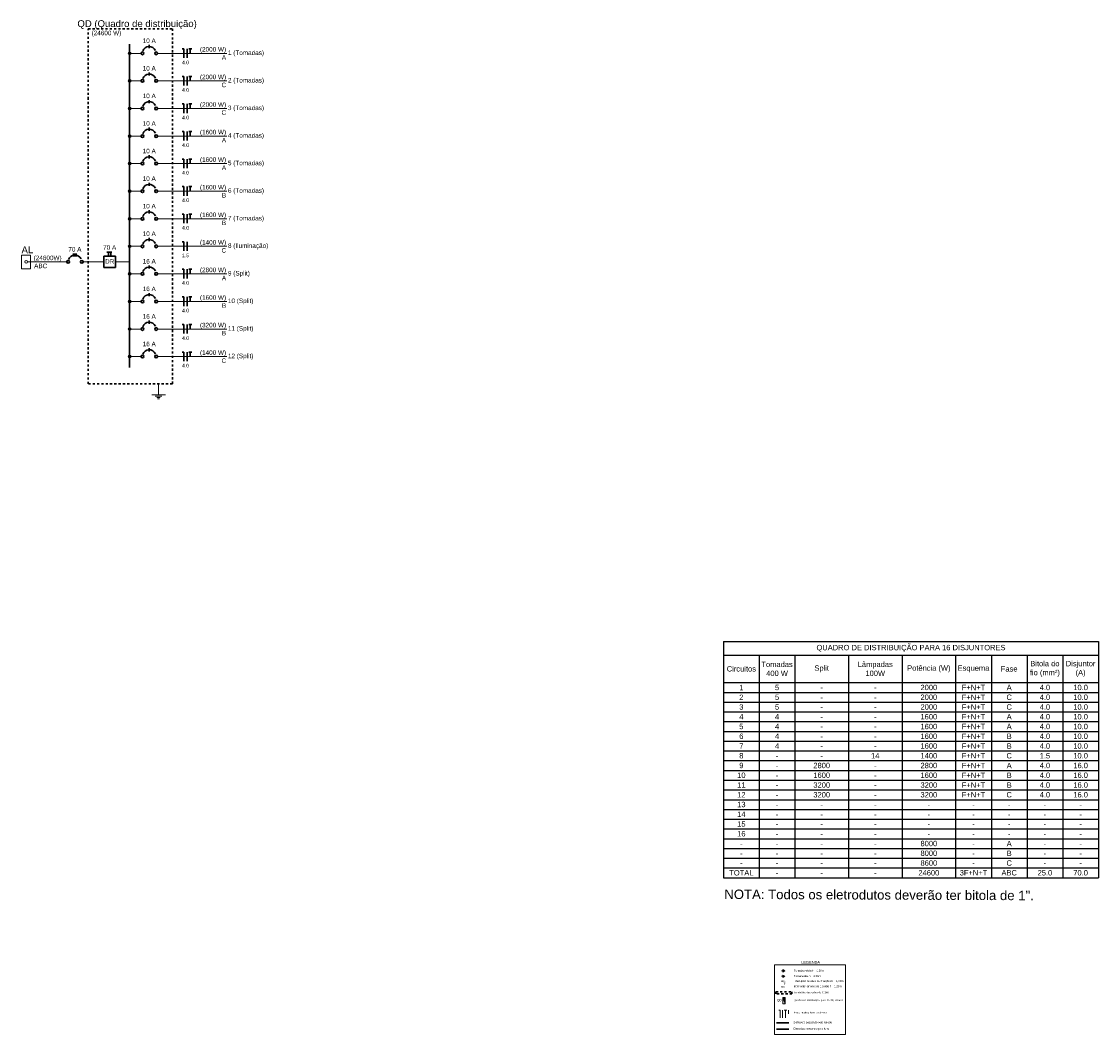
# Model space of a CAD drawing. Header units: metres. Extents: x -69 to 570, y -81 to 66.
# Tile 1 of 33: x -69 to -19, y -21 to 26. Entities that reach past the tile are written whole.
import ezdxf

# ---------------------------------------------------------------- set-up
doc = ezdxf.new("R2010")
doc.units = ezdxf.units.M
doc.linetypes.add('_Traço Ponto', pattern=[0.015, 0.01, -0.0025, 0, -0.0025])
doc.linetypes.add('DOT2', pattern=[3.175, 0, -3.175])
for name, color, linetype, lineweight in [('A-ANNO-NOTE', 3, 'Continuous', 9), ('A-DETL', 90, 'Continuous', 25), ('DI-Barramento', 6, 'Continuous', 30), ('DI-Disjuntor', 1, 'Continuous', 30), ('DI-Fios', 3, 'Continuous', 30), ('DI-Linhas do diagrama', 8, 'Continuous', 20), ('DI-Pontilhado', 7, 'Continuous', 30), ('DI-Textos do diagrama', 7, 'Continuous', 20), ('DI-Título do diagrama', 3, 'Continuous', 30), ('EL-Condutos', 1, 'Continuous', 30), ('EL-Fios', 251, 'Continuous', 20), ('EL-Textos fios', 7, 'Continuous', 20), ('EL-Textos pontos', 5, 'Continuous', 20), ('P-SIMBOL', 5, 'Continuous', 20)]:
    doc.layers.add(name, color=color, linetype=linetype, lineweight=lineweight)
doc.styles.add('Arial', font='arial.ttf', dxfattribs={"height": 0.049177})
doc.styles.add('Arial_1', font='arial.ttf', dxfattribs={"height": 0.061471})
doc.styles.add('Arial_7', font='arial.ttf', dxfattribs={"height": 0.003934})
doc.styles.add('Arial_8', font='arial.ttf', dxfattribs={"height": 0.25})

# ---------------------------------------------------------------- blocks, each defined once
blk = doc.blocks.new('*T321')
at = {"color": 1, "linetype": 'ByBlock', "lineweight": -2, "transparency": 16777216}
for p, q in [((0, 0), (17.431, 0)), ((0, 0), (0, -10.971)), ((17.431, 0), (17.431, -10.971)), ((0, -0.628), (17.431, -0.628)), ((1.66, -0.628), (1.66, -10.971)), ((3.32, -0.628), (3.32, -10.971)), ((5.81, -0.628), (5.81, -10.971)), ((8.3, -0.628), (8.3, -10.971)), ((10.791, -0.628), (10.791, -10.971)), ((12.451, -0.628), (12.451, -10.971)), ((14.111, -0.628), (14.111, -10.971)), ((15.771, -0.628), (15.771, -10.971)), ((0, -1.905), (17.431, -1.905)), ((0, -2.358), (17.431, -2.358)), ((0, -2.811), (17.431, -2.811)), ((0, -3.265), (17.431, -3.265)), ((0, -3.718), (17.431, -3.718)), ((0, -4.171), (17.431, -4.171)), ((0, -4.625), (17.431, -4.625)), ((0, -5.078), (17.431, -5.078)), ((0, -5.531), (17.431, -5.531)), ((0, -5.985), (17.431, -5.985)), ((0, -6.438), (17.431, -6.438)), ((0, -6.891), (17.431, -6.891)), ((0, -7.345), (17.431, -7.345)), ((0, -7.798), (17.431, -7.798)), ((0, -8.251), (17.431, -8.251)), ((0, -8.705), (17.431, -8.705)), ((0, -9.158), (17.431, -9.158)), ((0, -9.611), (17.431, -9.611)), ((0, -10.065), (17.431, -10.065)), ((0, -10.518), (17.431, -10.518)), ((0, -10.971), (17.431, -10.971))]:
    blk.add_line(p, q, dxfattribs=at)
at = {"color": 0, "lineweight": 9, "transparency": 16777216, "char_height": 0.25, "attachment_point": 5, "style": 'Arial_8'}
for s, insert, width in [('QUADRO DE DISTRIBUIÇÃO PARA 16 DISJUNTORES', (8.716, -0.314), 17.31105), ('Tomadas 400 W', (2.49, -1.266), 1.5401), ('Lâmpadas 100W', (7.055, -1.266), 2.37015), ('Bitola do fio (mm²)', (14.941, -1.266), 1.5401), ('Disjuntor (A)', (16.601, -1.266), 1.5401), ('Circuitos', (0.83, -1.266), 1.5401), ('Split', (4.565, -1.266), 2.37015), ('Potência (W)', (9.546, -1.266), 2.37015), ('Esquema', (11.621, -1.266), 1.5401), ('Fase', (13.281, -1.266), 1.5401), ('1', (0.83, -2.131), 1.5401), ('5', (2.49, -2.131), 1.5401), ('2000', (9.546, -2.131), 2.37015), ('F+N+T', (11.621, -2.131), 1.5401), ('A', (13.281, -2.131), 1.5401), ('4.0', (14.941, -2.131), 1.5401), ('10.0', (16.601, -2.131), 1.5401), ('2', (0.83, -2.585), 1.5401), ('5', (2.49, -2.585), 1.5401), ('-', (4.565, -2.131), 2.37015), ('-', (7.055, -2.131), 2.37015), ('2000', (9.546, -2.585), 2.37015), ('F+N+T', (11.621, -2.585), 1.5401), ('C', (13.281, -2.585), 1.5401), ('4.0', (14.941, -2.585), 1.5401), ('10.0', (16.601, -2.585), 1.5401), ('3', (0.83, -3.038), 1.5401), ('5', (2.49, -3.038), 1.5401), ('-', (4.565, -2.585), 2.37015), ('-', (7.055, -2.585), 2.37015), ('2000', (9.546, -3.038), 2.37015), ('F+N+T', (11.621, -3.038), 1.5401), ('C', (13.281, -3.038), 1.5401), ('4.0', (14.941, -3.038), 1.5401), ('10.0', (16.601, -3.038), 1.5401), ('4', (0.83, -3.491), 1.5401), ('4', (2.49, -3.491), 1.5401), ('-', (4.565, -3.038), 2.37015), ('-', (4.565, -3.491), 2.37015), ('-', (7.055, -3.038), 2.37015), ('-', (7.055, -3.491), 2.37015), ('1600', (9.546, -3.491), 2.37015), ('F+N+T', (11.621, -3.491), 1.5401), ('A', (13.281, -3.491), 1.5401), ('4.0', (14.941, -3.491), 1.5401), ('10.0', (16.601, -3.491), 1.5401), ('5', (0.83, -3.945), 1.5401), ('4', (2.49, -3.945), 1.5401), ('-', (4.565, -3.945), 2.37015), ('-', (7.055, -3.945), 2.37015), ('1600', (9.546, -3.945), 2.37015), ('F+N+T', (11.621, -3.945), 1.5401), ('A', (13.281, -3.945), 1.5401), ('4.0', (14.941, -3.945), 1.5401), ('10.0', (16.601, -3.945), 1.5401), ('6', (0.83, -4.398), 1.5401), ('4', (2.49, -4.398), 1.5401), ('-', (4.565, -4.398), 2.37015), ('-', (7.055, -4.398), 2.37015), ('1600', (9.546, -4.398), 2.37015), ('F+N+T', (11.621, -4.398), 1.5401), ('B', (13.281, -4.398), 1.5401), ('4.0', (14.941, -4.398), 1.5401), ('10.0', (16.601, -4.398), 1.5401), ('7', (0.83, -4.851), 1.5401), ('4', (2.49, -4.851), 1.5401), ('-', (4.565, -4.851), 2.37015), ('-', (7.055, -4.851), 2.37015), ('1600', (9.546, -4.851), 2.37015), ('F+N+T', (11.621, -4.851), 1.5401), ('B', (13.281, -4.851), 1.5401), ('4.0', (14.941, -4.851), 1.5401), ('10.0', (16.601, -4.851), 1.5401), ('8', (0.83, -5.305), 1.5401), ('-', (2.49, -5.305), 1.5401), ('-', (4.565, -5.305), 2.37015), ('14', (7.055, -5.305), 2.37015), ('1400', (9.546, -5.305), 2.37015), ('F+N+T', (11.621, -5.305), 1.5401), ('C', (13.281, -5.305), 1.5401), ('1.5', (14.941, -5.305), 1.5401), ('10.0', (16.601, -5.305), 1.5401), ('9', (0.83, -5.758), 1.5401), ('-', (2.49, -5.758), 1.5401), ('2800', (4.565, -5.758), 2.37015), ('-', (7.055, -5.758), 2.37015), ('2800', (9.546, -5.758), 2.37015), ('F+N+T', (11.621, -5.758), 1.5401), ('A', (13.281, -5.758), 1.5401), ('4.0', (14.941, -5.758), 1.5401), ('16.0', (16.601, -5.758), 1.5401), ('10', (0.83, -6.211), 1.5401), ('11', (0.83, -6.665), 1.5401), ('-', (2.49, -6.211), 1.5401), ('3200', (4.565, -6.665), 2.37015), ('1600', (4.565, -6.211), 2.37015), ('-', (7.055, -6.211), 2.37015), ('3200', (9.546, -6.665), 2.37015), ('1600', (9.546, -6.211), 2.37015), ('F+N+T', (11.621, -6.211), 1.5401), ('F+N+T', (11.621, -6.665), 1.5401), ('B', (13.281, -6.211), 1.5401), ('B', (13.281, -6.665), 1.5401), ('4.0', (14.941, -6.211), 1.5401), ('4.0', (14.941, -6.665), 1.5401), ('16.0', (16.601, -6.211), 1.5401), ('16.0', (16.601, -6.665), 1.5401), ('12', (0.83, -7.118), 1.5401), ('-', (2.49, -6.665), 1.5401), ('3200', (4.565, -7.118), 2.37015), ('-', (7.055, -6.665), 2.37015), ('3200', (9.546, -7.118), 2.37015), ('F+N+T', (11.621, -7.118), 1.5401), ('C', (13.281, -7.118), 1.5401), ('4.0', (14.941, -7.118), 1.5401), ('16.0', (16.601, -7.118), 1.5401), ('13', (0.83, -7.571), 1.5401), ('-', (2.49, -7.118), 1.5401), ('-', (7.055, -7.118), 2.37015), ('14', (0.83, -8.025), 1.5401), ('-', (2.49, -7.571), 1.5401), ('-', (2.49, -8.025), 1.5401), ('-', (4.565, -7.571), 2.37015), ('-', (4.565, -8.025), 2.37015), ('-', (7.055, -7.571), 2.37015), ('-', (7.055, -8.025), 2.37015), ('-', (9.546, -7.571), 2.37015), ('-', (9.546, -8.025), 2.37015), ('-', (11.621, -7.571), 1.5401), ('-', (11.621, -8.025), 1.5401), ('-', (13.281, -7.571), 1.5401), ('-', (13.281, -8.025), 1.5401), ('-', (14.941, -7.571), 1.5401), ('-', (14.941, -8.025), 1.5401), ('-', (16.601, -7.571), 1.5401), ('-', (16.601, -8.025), 1.5401), ('15', (0.83, -8.478), 1.5401), ('-', (2.49, -8.478), 1.5401), ('-', (4.565, -8.478), 2.37015), ('-', (7.055, -8.478), 2.37015), ('-', (9.546, -8.478), 2.37015), ('-', (11.621, -8.478), 1.5401), ('-', (13.281, -8.478), 1.5401), ('-', (14.941, -8.478), 1.5401), ('-', (16.601, -8.478), 1.5401), ('16', (0.83, -8.931), 1.5401), ('-', (2.49, -8.931), 1.5401), ('-', (4.565, -8.931), 2.37015), ('-', (7.055, -8.931), 2.37015), ('-', (9.546, -8.931), 2.37015), ('-', (11.621, -8.931), 1.5401), ('-', (13.281, -8.931), 1.5401), ('-', (14.941, -8.931), 1.5401), ('-', (16.601, -8.931), 1.5401), ('-', (0.83, -9.385), 1.5401), ('-', (2.49, -9.385), 1.5401), ('-', (4.565, -9.385), 2.37015), ('-', (7.055, -9.385), 2.37015), ('8000', (9.546, -9.385), 2.37015), ('-', (11.621, -9.385), 1.5401), ('A', (13.281, -9.385), 1.5401), ('-', (14.941, -9.385), 1.5401), ('-', (16.601, -9.385), 1.5401), ('-', (0.83, -9.838), 1.5401), ('-', (2.49, -9.838), 1.5401), ('-', (4.565, -9.838), 2.37015), ('-', (7.055, -9.838), 2.37015), ('8000', (9.546, -9.838), 2.37015), ('-', (11.621, -9.838), 1.5401), ('B', (13.281, -9.838), 1.5401), ('-', (14.941, -9.838), 1.5401), ('-', (16.601, -9.838), 1.5401), ('-', (0.83, -10.291), 1.5401), ('-', (2.49, -10.291), 1.5401), ('-', (4.565, -10.291), 2.37015), ('-', (7.055, -10.291), 2.37015), ('8600', (9.546, -10.291), 2.37015), ('-', (11.621, -10.291), 1.5401), ('C', (13.281, -10.291), 1.5401), ('-', (14.941, -10.291), 1.5401), ('-', (16.601, -10.291), 1.5401), ('TOTAL', (0.83, -10.745), 1.5401), ('-', (2.49, -10.745), 1.5401), ('-', (4.565, -10.745), 2.37015), ('-', (7.055, -10.745), 2.37015), ('24600', (9.546, -10.745), 2.37015), ('3F+N+T', (11.621, -10.745), 1.5401), ('ABC', (13.281, -10.745), 1.5401), ('25.0', (14.941, -10.745), 1.5401), ('70.0', (16.601, -10.745), 1.5401)]:
    blk.add_mtext(s, dxfattribs=dict(at, insert=insert, width=width))
blk = doc.blocks.new('Simbolos ok - Tomada Média-4435890-PLANTA BAIXA LAYOUT')
at = {"layer": 'A-ANNO-NOTE'}
blk.add_hatch(color=256, dxfattribs=at).paths.add_polyline_path([(0, 0.0018), (-0.0019, 0.0018), (0, 0.005)], flags=0)
for p, q in [((0, 0.005), (-0.0019, 0.0018)), ((0, 0.005), (-0.0019, 0.0018)), ((0.0019, 0.0018), (-0.0019, 0.0018)), ((-0.0019, 0.0018), (0, 0.0018)), ((0, 0.005), (0.0019, 0.0018)), ((0, 0.0018), (0, 0.005)), ((0, 0.0018), (0, 0))]:
    blk.add_line(p, q, dxfattribs=at)
blk = doc.blocks.new('Simbolos ok 2 - Interruptor-4436457-PLANTA BAIXA LAYOUT')
at = {"layer": 'A-ANNO-NOTE'}
blk.add_line((0, 0.0012), (0, 0), dxfattribs=at)
at = {"layer": 'A-ANNO-NOTE', "insert": (0, 0.0053), "char_height": 0.00393, "width": 0.003264, "attachment_point": 2, "line_spacing_factor": 0.938532, "style": 'Arial_7'}
blk.add_mtext('s', dxfattribs=at)

msp = doc.modelspace()

# ---------------------------------------------------------------- hatches: boundary and pattern name
at = {"layer": 'A-ANNO-NOTE'}
msp.add_hatch(color=256, dxfattribs=at).paths.add_polyline_path([(-34.0327, -18.6731), (-34.0327, -18.5615), (-33.936, -18.6173)])
at = {"layer": 'P-SIMBOL', "linetype": 'Continuous'}
msp.add_hatch(color=256, dxfattribs=at).paths.add_polyline_path([(-34.0216, -19.6028), (-33.9217, -19.6028), (-33.9217, -19.9037)])

# ---------------------------------------------------------------- linework, layer by layer
at = {"layer": 'A-ANNO-NOTE'}
for p, q in [((-34.0327, -18.6173), (-34.086, -18.6173)), ((-33.936, -18.6173), (-34.0327, -18.5615)), ((-34.0327, -18.6731), (-34.0327, -18.5615)), ((-33.936, -18.6173), (-34.0327, -18.5615)), ((-34.0327, -18.5615), (-34.0327, -18.6173)), ((-33.936, -18.6173), (-34.0327, -18.6731)), ((-34.0327, -18.6173), (-33.936, -18.6173))]:
    msp.add_line(p, q, dxfattribs=at)
at = {"layer": 'A-DETL', "linetype": '_Traço Ponto', "lineweight": 30, "ltscale": 0.8}
for p, q in [((-34.3513, -19.336), (-33.6017, -19.336)), ((-34.3513, -19.436), (-34.3513, -19.336)), ((-33.6017, -19.436), (-34.3513, -19.436)), ((-33.6017, -19.436), (-33.6017, -19.336))]:
    msp.add_line(p, q, dxfattribs=at)
at = {"layer": 'DI-Barramento', "linetype": 'Continuous'}
msp.add_line((-64.3936, 24.7033), (-64.3936, 9.6742), dxfattribs=at)
at = {"layer": 'DI-Disjuntor', "linetype": 'Continuous'}
for p, q in [((-63.4828, 24.5233), (-63.4828, 24.6715)), ((-63.4828, 23.2419), (-63.4828, 23.3902)), ((-63.4828, 21.9605), (-63.4828, 22.1088)), ((-63.4828, 20.6791), (-63.4828, 20.8274)), ((-63.4828, 19.3977), (-63.4828, 19.546)), ((-63.4828, 18.1163), (-63.4828, 18.2646)), ((-63.4828, 16.8349), (-63.4828, 16.9832)), ((-63.4828, 15.5535), (-63.4828, 15.7018)), ((-65.4541, 15.0366), (-65.2158, 15.0366)), ((-65.3747, 14.8513), (-65.3747, 15.0366)), ((-65.2688, 14.8513), (-65.2688, 15.0366)), ((-67.0015, 14.8301), (-67.0015, 14.9783)), ((-66.938, 14.8301), (-66.938, 14.9783)), ((-66.8744, 14.8301), (-66.8744, 14.9783)), ((-65.5865, 14.8513), (-65.5865, 14.3218)), ((-65.057, 14.8513), (-65.5865, 14.8513)), ((-65.057, 14.8513), (-65.057, 14.3218)), ((-65.057, 14.3218), (-65.5865, 14.3218)), ((-63.4828, 14.2721), (-63.4828, 14.4204)), ((-63.4828, 12.9907), (-63.4828, 13.139)), ((-63.4828, 11.7093), (-63.4828, 11.8576)), ((-63.4828, 10.4279), (-63.4828, 10.5762))]:
    msp.add_line(p, q, dxfattribs=at)
for centre in [(-63.8005, 24.2797), (-63.1651, 24.2797), (-63.8005, 22.9983), (-63.1651, 22.9983), (-63.8005, 21.7169), (-63.1651, 21.7169), (-63.8005, 20.4355), (-63.1651, 20.4355), (-63.8005, 19.1541), (-63.1651, 19.1541), (-63.8005, 17.8727), (-63.1651, 17.8727), (-63.8005, 16.5913), (-63.1651, 16.5913), (-63.8005, 15.3099), (-63.1651, 15.3099), (-67.2557, 14.5865), (-66.6203, 14.5865), (-63.8005, 14.0285), (-63.1651, 14.0285), (-63.8005, 12.7471), (-63.1651, 12.7471), (-63.8005, 11.4657), (-63.1651, 11.4657), (-63.8005, 10.1843), (-63.1651, 10.1843)]:
    msp.add_circle(centre, 0.0635, dxfattribs=at)
for centre in [(-63.4828, 24.2797), (-63.4828, 22.9983), (-63.4828, 21.7169), (-63.4828, 20.4355), (-63.4828, 19.1541), (-63.4828, 17.8727), (-63.4828, 16.5913), (-63.4828, 15.3099), (-66.938, 14.5865), (-63.4828, 14.0285), (-63.4828, 12.7471), (-63.4828, 11.4657), (-63.4828, 10.1843)]:
    msp.add_arc(centre, 0.3177, 25, 160, dxfattribs=at)
at = {"layer": 'DI-Fios', "linetype": 'Continuous'}
for p, q in [((-61.8695, 24.4915), (-61.9543, 24.4915)), ((-61.8695, 24.0679), (-61.8695, 24.4915)), ((-61.7213, 24.0679), (-61.7213, 24.4915)), ((-61.6408, 24.4915), (-61.5053, 24.4915)), ((-61.573, 24.2797), (-61.573, 24.4915)), ((-61.8695, 23.2101), (-61.9543, 23.2101)), ((-61.8695, 22.7865), (-61.8695, 23.2101)), ((-61.7213, 22.7865), (-61.7213, 23.2101)), ((-61.6408, 23.2101), (-61.5053, 23.2101)), ((-61.573, 22.9983), (-61.573, 23.2101)), ((-61.8695, 21.9287), (-61.9543, 21.9287)), ((-61.8695, 21.5051), (-61.8695, 21.9287)), ((-61.7213, 21.5051), (-61.7213, 21.9287)), ((-61.6408, 21.9287), (-61.5053, 21.9287)), ((-61.573, 21.7169), (-61.573, 21.9287)), ((-61.8695, 20.6473), (-61.9543, 20.6473)), ((-61.8695, 20.2237), (-61.8695, 20.6473)), ((-61.7213, 20.2237), (-61.7213, 20.6473)), ((-61.6408, 20.6473), (-61.5053, 20.6473)), ((-61.573, 20.4355), (-61.573, 20.6473)), ((-61.8695, 19.3659), (-61.9543, 19.3659)), ((-61.8695, 18.9423), (-61.8695, 19.3659)), ((-61.7213, 18.9423), (-61.7213, 19.3659)), ((-61.6408, 19.3659), (-61.5053, 19.3659)), ((-61.573, 19.1541), (-61.573, 19.3659)), ((-61.8695, 18.0845), (-61.9543, 18.0845)), ((-61.8695, 17.6609), (-61.8695, 18.0845)), ((-61.7213, 17.6609), (-61.7213, 18.0845)), ((-61.6408, 18.0845), (-61.5053, 18.0845)), ((-61.573, 17.8727), (-61.573, 18.0845)), ((-61.8695, 16.8031), (-61.9543, 16.8031)), ((-61.8695, 16.3795), (-61.8695, 16.8031)), ((-61.7213, 16.3795), (-61.7213, 16.8031)), ((-61.6408, 16.8031), (-61.5053, 16.8031)), ((-61.573, 16.5913), (-61.573, 16.8031)), ((-61.8695, 15.5217), (-61.9543, 15.5217)), ((-61.8695, 15.0981), (-61.8695, 15.5217)), ((-61.7213, 15.0981), (-61.7213, 15.5217)), ((-61.8695, 14.2403), (-61.9543, 14.2403)), ((-61.8695, 13.8167), (-61.8695, 14.2403)), ((-61.7213, 13.8167), (-61.7213, 14.2403)), ((-61.6408, 14.2403), (-61.5053, 14.2403)), ((-61.573, 14.0285), (-61.573, 14.2403)), ((-61.8695, 12.9589), (-61.9543, 12.9589)), ((-61.8695, 12.5353), (-61.8695, 12.9589)), ((-61.7213, 12.5353), (-61.7213, 12.9589)), ((-61.6408, 12.9589), (-61.5053, 12.9589)), ((-61.573, 12.7471), (-61.573, 12.9589)), ((-61.8695, 11.6775), (-61.9543, 11.6775)), ((-61.8695, 11.2539), (-61.8695, 11.6775)), ((-61.7213, 11.2539), (-61.7213, 11.6775)), ((-61.6408, 11.6775), (-61.5053, 11.6775)), ((-61.573, 11.4657), (-61.573, 11.6775)), ((-61.8695, 10.3961), (-61.9543, 10.3961)), ((-61.8695, 9.9725), (-61.8695, 10.3961)), ((-61.7213, 9.9725), (-61.7213, 10.3961)), ((-61.6408, 10.3961), (-61.5053, 10.3961)), ((-61.573, 10.1843), (-61.573, 10.3961))]:
    msp.add_line(p, q, dxfattribs=at)
at = {"layer": 'DI-Linhas do diagrama', "linetype": 'Continuous'}
for p, q in [((-64.33, 24.2797), (-63.8641, 24.2797)), ((-63.1016, 24.2797), (-59.8703, 24.2797)), ((-64.33, 22.9983), (-63.8641, 22.9983)), ((-63.1016, 22.9983), (-59.8703, 22.9983)), ((-64.33, 21.7169), (-63.8641, 21.7169)), ((-63.1016, 21.7169), (-59.8703, 21.7169)), ((-64.33, 20.4355), (-63.8641, 20.4355)), ((-63.1016, 20.4355), (-59.8703, 20.4355)), ((-64.33, 19.1541), (-63.8641, 19.1541)), ((-63.1016, 19.1541), (-59.8703, 19.1541)), ((-64.33, 17.8727), (-63.8641, 17.8727)), ((-63.1016, 17.8727), (-59.8703, 17.8727)), ((-64.33, 16.5913), (-63.8641, 16.5913)), ((-63.1016, 16.5913), (-59.8703, 16.5913)), ((-64.33, 15.3099), (-63.8641, 15.3099)), ((-63.1016, 15.3099), (-59.8703, 15.3099)), ((-68.9952, 14.9042), (-69.4188, 14.9042)), ((-69.4188, 14.9042), (-69.4188, 14.2688)), ((-69.1434, 14.5865), (-68.9952, 14.5865)), ((-68.9952, 14.2688), (-68.9952, 14.9042)), ((-68.9952, 14.5865), (-68.9104, 14.5865)), ((-68.9952, 14.5865), (-67.3192, 14.5865)), ((-68.9104, 14.5865), (-68.7834, 14.5865)), ((-66.5567, 14.5865), (-65.5865, 14.5865)), ((-65.057, 14.5865), (-64.3936, 14.5865)), ((-69.4188, 14.2688), (-68.9952, 14.2688)), ((-64.33, 14.0285), (-63.8641, 14.0285)), ((-63.1016, 14.0285), (-59.8703, 14.0285)), ((-64.33, 12.7471), (-63.8641, 12.7471)), ((-63.1016, 12.7471), (-59.8703, 12.7471)), ((-64.33, 11.4657), (-63.8641, 11.4657)), ((-63.1016, 11.4657), (-59.8703, 11.4657)), ((-64.33, 10.1843), (-63.8641, 10.1843)), ((-63.1016, 10.1843), (-59.8703, 10.1843))]:
    msp.add_line(p, q, dxfattribs=at)
at = {"layer": 'DI-Linhas do diagrama', "linetype": 'Continuous', "const_width": 0.0635}
for points in [[(-64.3618, 24.2797, 1), (-64.4254, 24.2797, 1)], [(-64.3618, 22.9983, 1), (-64.4254, 22.9983, 1)], [(-64.3618, 21.7169, 1), (-64.4254, 21.7169, 1)], [(-64.3618, 20.4355, 1), (-64.4254, 20.4355, 1)], [(-64.3618, 19.1541, 1), (-64.4254, 19.1541, 1)], [(-64.3618, 17.8727, 1), (-64.4254, 17.8727, 1)], [(-64.3618, 16.5913, 1), (-64.4254, 16.5913, 1)], [(-64.3618, 15.3099, 1), (-64.4254, 15.3099, 1)], [(-64.3618, 14.0285, 1), (-64.4254, 14.0285, 1)], [(-64.3618, 12.7471, 1), (-64.4254, 12.7471, 1)], [(-64.3618, 11.4657, 1), (-64.4254, 11.4657, 1)], [(-64.3618, 10.1843, 1), (-64.4254, 10.1843, 1)]]:
    msp.add_lwpolyline(points, format="xyb", close=True, dxfattribs=at)
at = {"layer": 'DI-Linhas do diagrama', "linetype": 'Continuous'}
for centre in [(-64.3936, 24.2797), (-64.3936, 22.9983), (-64.3936, 21.7169), (-64.3936, 20.4355), (-64.3936, 19.1541), (-64.3936, 17.8727), (-64.3936, 16.5913), (-64.3936, 15.3099), (-69.207, 14.5865), (-64.3936, 14.0285), (-64.3936, 12.7471), (-64.3936, 11.4657), (-64.3936, 10.1843)]:
    msp.add_circle(centre, 0.0635, dxfattribs=at)
at = {"layer": 'DI-Pontilhado', "linetype": 'DOT2', "ltscale": 0.001}
msp.add_lwpolyline([(-66.3177, 22.1511), (-66.3177, 25.4234), (-62.4075, 25.4234), (-62.4075, 8.9185), (-66.3177, 8.9185)], close=True, dxfattribs=at)
at = {"layer": 'DI-Textos do diagrama', "linetype": 'Continuous'}
for p, q in [((-63.051, 8.917), (-63.051, 8.4087)), ((-63.3687, 8.4087), (-62.7333, 8.4087)), ((-63.2098, 8.3452), (-62.8921, 8.3452)), ((-63.1304, 8.2816), (-62.9716, 8.2816)), ((-63.0907, 8.2181), (-63.0113, 8.2181))]:
    msp.add_line(p, q, dxfattribs=at)
at = {"layer": 'EL-Condutos', "lineweight": 9}
msp.add_lwpolyline([(-34.4154, -18.0857), (-31.1131, -18.0857), (-31.1131, -21.3238), (-34.4154, -21.3238)], close=True, dxfattribs=at)
at = {"layer": 'EL-Condutos', "linetype": 'Continuous'}
for points in [[(-34.3264, -20.7871), (-33.7518, -20.7871)], [(-34.3264, -21.0837), (-33.7518, -21.0837)]]:
    msp.add_lwpolyline(points, dxfattribs=at)
at = {"layer": 'EL-Fios', "color": 5}
for p, q in [((-34.2119, -20.195), (-34.1537, -20.1953)), ((-34.1552, -20.5439), (-34.1537, -20.1953)), ((-34.0492, -20.5439), (-34.0476, -20.1953)), ((-33.9657, -20.1957), (-33.9076, -20.196)), ((-33.909, -20.5446), (-33.9076, -20.196)), ((-33.9076, -20.196), (-33.8494, -20.1962)), ((-33.7679, -20.3703), (-33.7671, -20.1953))]:
    msp.add_line(p, q, dxfattribs=at)
at = {"layer": 'P-SIMBOL'}
for p, q in [((-34.0216, -19.6028), (-34.0216, -19.9037)), ((-34.0216, -19.6028), (-33.9217, -19.6028)), ((-34.0216, -19.6028), (-33.9217, -19.9037)), ((-34.0216, -19.9037), (-33.9217, -19.9037)), ((-33.9217, -19.6028), (-33.9217, -19.9037))]:
    msp.add_line(p, q, dxfattribs=at)

# ---------------------------------------------------------------- block references
msp.add_blockref('*T321', (-36.7858, -3.0656))
at = {"layer": 'A-ANNO-NOTE'}
for name, p, xscale, yscale, zscale, rotation in [('Simbolos ok - Tomada Média-4435890-PLANTA BAIXA LAYOUT', (-34.086, -18.3671), 30, 30, 30, 269.9999999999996), ('Simbolos ok 2 - Interruptor-4436457-PLANTA BAIXA LAYOUT', (-34.086, -18.8522), 30.00000000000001, 30.00000000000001, 30.00000000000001, 269.9999999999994), ('Simbolos ok 2 - Interruptor-4436457-PLANTA BAIXA LAYOUT', (-34.0875, -19.1158), 30.00000000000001, 30.00000000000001, 30.00000000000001, 269.9999999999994)]:
    msp.add_blockref(name, p, dxfattribs=dict(at, xscale=xscale, yscale=yscale, zscale=zscale, rotation=rotation))

# ---------------------------------------------------------------- texts
at = {"layer": 'A-ANNO-NOTE', "insert": (-33.9074, -18.941), "char_height": 0.07376, "width": 0.1836, "attachment_point": 2, "rotation": 270, "line_spacing_factor": 0.938532, "style": 'Arial_1'}
msp.add_mtext('3W', dxfattribs=at)
at = {"layer": 'DI-Disjuntor', "insert": (-65.3221, 14.5014), "char_height": 0.2118, "width": 0.857143, "attachment_point": 8, "line_spacing_factor": 0.798, "style": 'Arial'}
msp.add_mtext('DR', dxfattribs=at)
at = {"layer": 'DI-Textos do diagrama', "line_spacing_factor": 0.798, "style": 'Arial'}
for s, insert, char_height, width, attachment_point in [('(24600 W)', (-66.1627, 25.057), 0.2118, 1.77912, 7), ('10 A', (-63.4828, 24.7558), 0.2118, 1.01664, 8), ('(2000 W)', (-59.9082, 24.295), 0.2118, 1.77912, 9), ('A', (-59.9082, 23.9828), 0.2118, 0.25416, 9), ('1 (Tomadas)', (-59.8232, 24.139), 0.2118, 5.33736, 7), ('10 A', (-63.4828, 23.4748), 0.2118, 1.01664, 8), ('4.0', (-61.7958, 23.7709), 0.16944, 0.609984, 8), ('(2000 W)', (-59.9082, 23.013), 0.2118, 1.77912, 9), ('2 (Tomadas)', (-59.8232, 22.858), 0.2118, 5.59152, 7), ('4.0', (-61.7958, 22.4899), 0.16944, 0.609984, 8), ('C', (-59.9082, 22.7018), 0.2118, 0.25416, 9), ('10 A', (-63.4828, 22.1934), 0.2118, 1.01664, 8), ('(2000 W)', (-59.9082, 21.7316), 0.2118, 1.77912, 9), ('C', (-59.9082, 21.4204), 0.2118, 0.25416, 9), ('3 (Tomadas)', (-59.8232, 21.5766), 0.2118, 5.59152, 7), ('10 A', (-63.4828, 20.912), 0.2118, 1.01664, 8), ('4.0', (-61.7958, 21.2085), 0.16944, 0.609984, 8), ('(1600 W)', (-59.9082, 20.4502), 0.2118, 1.77912, 9), ('4 (Tomadas)', (-59.8232, 20.2952), 0.2118, 5.59152, 7), ('4.0', (-61.7958, 19.9271), 0.16944, 0.609984, 8), ('A', (-59.9082, 20.139), 0.2118, 0.25416, 9), ('10 A', (-63.4828, 19.6306), 0.2118, 1.01664, 8), ('(1600 W)', (-59.9082, 19.1688), 0.2118, 1.77912, 9), ('A', (-59.9082, 18.8576), 0.2118, 0.25416, 9), ('5 (Tomadas)', (-59.8232, 19.0138), 0.2118, 5.59152, 7), ('10 A', (-63.4828, 18.3492), 0.2118, 1.01664, 8), ('4.0', (-61.7958, 18.6457), 0.16944, 0.609984, 8), ('(1600 W)', (-59.9082, 17.8874), 0.2118, 1.77912, 9), ('6 (Tomadas)', (-59.8232, 17.7324), 0.2118, 5.59152, 7), ('4.0', (-61.7958, 17.3643), 0.16944, 0.609984, 8), ('B', (-59.9082, 17.5762), 0.2118, 0.25416, 9), ('10 A', (-63.4828, 17.0678), 0.2118, 1.01664, 8), ('(1600 W)', (-59.9082, 16.606), 0.2118, 1.77912, 9), ('B', (-59.9082, 16.2948), 0.2118, 0.25416, 9), ('7 (Tomadas)', (-59.8232, 16.451), 0.2118, 5.59152, 7), ('10 A', (-63.4828, 15.7864), 0.2118, 1.01664, 8), ('4.0', (-61.7958, 16.0829), 0.16944, 0.609984, 8), ('(1400 W)', (-59.9082, 15.3246), 0.2118, 1.77912, 9), ('70 A', (-66.9382, 15.0628), 0.2118, 1.01664, 8), ('70 A', (-65.3221, 15.1474), 0.2118, 1.222008, 8), ('1.5', (-61.7958, 14.8015), 0.16944, 0.609984, 8), ('C', (-59.9082, 15.0134), 0.2118, 0.25416, 9), ('8 (Iluminação)', (-59.8232, 15.1696), 0.2118, 5.59152, 7), ('(24600W)', (-67.5564, 14.6012), 0.2118, 1.77912, 9), ('ABC', (-68.2245, 14.2901), 0.2118, 0.25416, 9), ('16 A', (-63.4828, 14.505), 0.2118, 1.01664, 8), ('(2800 W)', (-59.9082, 14.0432), 0.2118, 1.77912, 9), ('9 (Split)', (-59.8232, 13.8882), 0.2118, 5.59152, 7), ('4.0', (-61.7958, 13.5201), 0.16944, 0.609984, 8), ('A', (-59.9082, 13.732), 0.2118, 0.25416, 9), ('16 A', (-63.4828, 13.2236), 0.2118, 1.01664, 8), ('(1600 W)', (-59.9082, 12.7618), 0.2118, 1.77912, 9), ('B', (-59.9082, 12.4506), 0.2118, 0.25416, 9), ('10 (Split)', (-59.8232, 12.6068), 0.2118, 5.59152, 7), ('16 A', (-63.4828, 11.9422), 0.2118, 1.01664, 8), ('4.0', (-61.7958, 12.2387), 0.16944, 0.609984, 8), ('(3200 W)', (-59.9082, 11.4804), 0.2118, 1.77912, 9), ('\\pt0;11 (Split)', (-59.8232, 11.3254), 0.2118, 5.59152, 7), ('4.0', (-61.7958, 10.9573), 0.16944, 0.609984, 8), ('B', (-59.9082, 11.1692), 0.2118, 0.25416, 9), ('16 A', (-63.4828, 10.6608), 0.2118, 1.01664, 8), ('(1400 W)', (-59.9082, 10.199), 0.2118, 1.77912, 9), ('C', (-59.9082, 9.8878), 0.2118, 0.25416, 9), ('12 (Split)', (-59.8232, 10.044), 0.2118, 5.59152, 7), ('4.0', (-61.7958, 9.6759), 0.16944, 0.609984, 8)]:
    msp.add_mtext(s, dxfattribs=dict(at, insert=insert, char_height=char_height, width=width, attachment_point=attachment_point))
at = {"layer": 'DI-Título do diagrama', "char_height": 0.3177, "attachment_point": 7, "line_spacing_factor": 0.798, "style": 'Arial'}
for s, insert, width in [('\\pt0.9531;QD (Quadro de distribuição)', (-66.8207, 25.403), 15.63084), ('AL', (-69.4188, 14.9887), 1.14372)]:
    msp.add_mtext(s, dxfattribs=dict(at, insert=insert, width=width))
at = {"layer": 'EL-Textos fios', "color": 7, "insert": (-29.5542, -15.0615), "char_height": 0.437756, "width": 17.900371, "attachment_point": 8, "rotation": 359.75877, "line_spacing_factor": 0.798, "style": 'Arial'}
msp.add_mtext('NOTA: Todos os eletrodutos deverão ter bitola de 1".', dxfattribs=at)
at = {"layer": 'EL-Textos pontos', "color": 7, "attachment_point": 9, "line_spacing_factor": 0.798, "style": 'Arial'}
for s, insert, char_height in [('LEGENDA', (-32.2988, -18.0388), 0.13074), ('Tomada média h = 1,20m', (-32.1212, -18.4187), 0.087157), ('Interruptor paralelo de 3 seções h = 1,20m', (-31.2138, -18.9082), 0.087157), ('Tomada alta h = 2,00m', (-32.2627, -18.6672), 0.087157), ('Interruptor simples de 1 seção h = 1,20m', (-31.2999, -19.1547), 0.087157), ('Luminária tipo calha de 100W', (-31.8907, -19.4438), 0.087157), ('Quadro de distribuição para 16 disjuntores', (-31.2274, -19.7987), 0.087157), ('Fase, neutro, terra e retorno', (-31.9969, -20.3606), 0.087157), ('Eletroduto passando pelo forro', (-31.8719, -21.1245), 0.087157), ('Eletroduto passando pela parede', (-31.747, -20.8279), 0.087157)]:
    msp.add_mtext(s, dxfattribs=dict(at, insert=insert, char_height=char_height))
at = {"layer": 'EL-Textos pontos', "insert": (-34.0787, -19.8125), "char_height": 0.1059, "width": 0.38124, "attachment_point": 9, "line_spacing_factor": 0.798, "style": 'Arial'}
msp.add_mtext('QD', dxfattribs=at)

doc.saveas('drawing.dxf')
